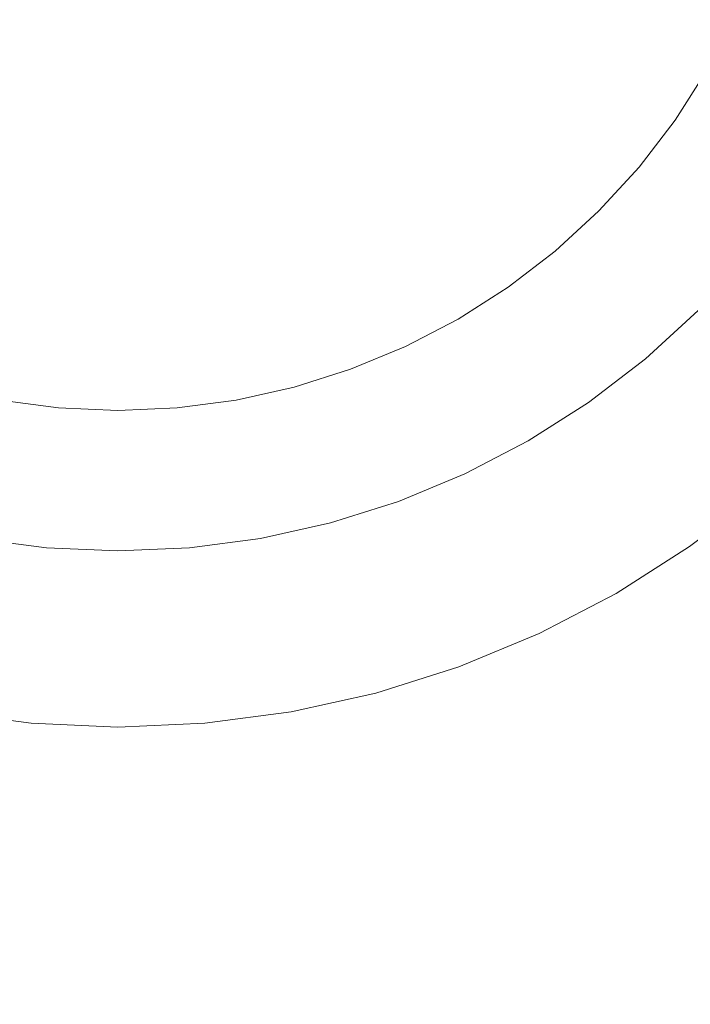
# Model space of a CAD drawing. Header units: millimetres. Extents: x 1865 to 2161, y 1201 to 1385.
# Tile 16 of 40: x 1921 to 1931, y 1339 to 1353. Entities that reach past the tile are written whole.
import ezdxf

# ---------------------------------------------------------------- set-up
doc = ezdxf.new("R2010")
doc.units = ezdxf.units.MM
doc.header["$LTSCALE"] = 25.4
doc.layers.add('Lighting-Moving Light', color=7, linetype='Continuous', lineweight=5)

# ---------------------------------------------------------------- blocks, each defined once
blk = doc.blocks.new('Group-1')
at = {"layer": 'Lighting-Moving Light', "color": 7, "linetype": 'Continuous', "lineweight": 5, "transparency": 33554687}
for points in [[(-107.035, -87.035, -16.5), (107.035, -87.035, -16.5), (107.035, 87.035, -16.5), (-107.035, 87.035, -16.5)], [(103.5, -83.5, -108.466), (-103.5, -83.5, -108.466), (-103.5, 83.5, -108.466), (103.5, 83.5, -108.466)]]:
    blk.add_3dface(points, dxfattribs=at)
for points, invisible_edges in [([(-102.688, 58.083, -16.465), (-103.156, 59.212, -16.465), (-103.523, 60.377, -16.465), (-90, 64, -16.465)], 12), ([(-101.468, 55.97, -16.465), (-102.124, 57, -16.465), (-102.688, 58.083, -16.465), (-90, 64, -16.465)], 12), ([(-99.899, 54.101, -16.465), (-100.725, 55.001, -16.465), (-101.468, 55.97, -16.465), (-90, 64, -16.465)], 12), ([(-98.03, 52.532, -16.465), (-98.999, 53.275, -16.465), (-99.899, 54.101, -16.465), (-90, 64, -16.465)], 12), ([(-98.66, 59.962, 0.035), (-98.276, 59.222, 0.035), (-97.828, 58.519, 0.035), (-90, 64, 0.035)], 12), ([(-95.917, 51.312, -16.465), (-97, 51.876, -16.465), (-98.03, 52.532, -16.465), (-90, 64, -16.465)], 12), ([(-97.828, 58.519, 0.035), (-97.32, 57.858, 0.035), (-96.757, 57.243, 0.035), (-90, 64, 0.035)], 12), ([(-96.757, 57.243, 0.035), (-96.142, 56.68, 0.035), (-95.481, 56.172, 0.035), (-90, 64, 0.035)], 12), ([(-93.623, 50.477, -16.465), (-94.788, 50.844, -16.465), (-95.917, 51.312, -16.465), (-90, 64, -16.465)], 12), ([(-95.481, 56.172, 0.035), (-94.778, 55.724, 0.035), (-94.038, 55.34, 0.035), (-90, 64, 0.035)], 12), ([(-94.038, 55.34, 0.035), (-93.268, 55.021, 0.035), (-92.473, 54.77, 0.035), (-90, 64, 0.035)], 12), ([(-91.22, 50.053, -16.465), (-92.431, 50.213, -16.465), (-93.623, 50.477, -16.465), (-90, 64, -16.465)], 12), ([(-92.473, 54.77, 0.035), (-91.659, 54.589, 0.035), (-90.833, 54.481, 0.035), (-90, 64, 0.035)], 12), ([(-88.78, 50.053, -16.465), (-90, 50, -16.465), (-91.22, 50.053, -16.465), (-90, 64, -16.465)], 12), ([(-90.833, 54.481, 0.035), (-90, 54.444, 0.035), (-89.167, 54.481, 0.035), (-90, 64, 0.035)], 12), ([(-89.167, 54.481, 0.035), (-88.341, 54.589, 0.035), (-87.527, 54.77, 0.035), (-90, 64, 0.035)], 12), ([(-87.527, 54.77, 0.035), (-86.732, 55.021, 0.035), (-85.962, 55.34, 0.035), (-90, 64, 0.035)], 12), ([(-85.962, 55.34, 0.035), (-85.222, 55.724, 0.035), (-84.519, 56.172, 0.035), (-90, 64, 0.035)], 12), ([(-84.519, 56.172, 0.035), (-83.858, 56.68, 0.035), (-83.243, 57.243, 0.035), (-90, 64, 0.035)], 12), ([(-83.243, 57.243, 0.035), (-82.68, 57.858, 0.035), (-82.172, 58.519, 0.035), (-90, 64, 0.035)], 12), ([(-82.172, 58.519, 0.035), (-81.724, 59.222, 0.035), (-81.34, 59.962, 0.035), (-90, 64, 0.035)], 12), ([(-76.477, 60.377, -16.465), (-76.844, 59.212, -16.465), (-77.312, 58.083, -16.465), (-90, 64, -16.465)], 12), ([(-77.312, 58.083, -16.465), (-77.876, 57, -16.465), (-78.532, 55.97, -16.465), (-90, 64, -16.465)], 12), ([(-78.532, 55.97, -16.465), (-79.275, 55.001, -16.465), (-80.101, 54.101, -16.465), (-90, 64, -16.465)], 12), ([(-80.101, 54.101, -16.465), (-81.001, 53.275, -16.465), (-81.97, 52.532, -16.465), (-90, 64, -16.465)], 12), ([(-81.97, 52.532, -16.465), (-83, 51.876, -16.465), (-84.083, 51.312, -16.465), (-90, 64, -16.465)], 12), ([(-84.083, 51.312, -16.465), (-85.212, 50.844, -16.465), (-86.377, 50.477, -16.465), (-90, 64, -16.465)], 12), ([(-86.377, 50.477, -16.465), (-87.569, 50.213, -16.465), (-88.78, 50.053, -16.465), (-90, 64, -16.465)], 12), ([(-81.724, 59.222, 0.035), (-82.172, 58.519, 0.035), (-82.037, 58.424, 0.028), (-81.581, 59.14, 0.028)], 14), ([(-81.581, 59.14, 0.028), (-82.037, 58.424, 0.028), (-81.903, 58.33, 0.007), (-81.439, 59.058, 0.007)], 15), ([(-82.172, 58.519, 0.035), (-82.68, 57.858, 0.035), (-82.553, 57.752, 0.028), (-82.037, 58.424, 0.028)], 14), ([(-82.037, 58.424, 0.028), (-82.553, 57.752, 0.028), (-82.428, 57.646, 0.007), (-81.903, 58.33, 0.007)], 15), ([(-81.903, 58.33, 0.007), (-82.428, 57.646, 0.007), (-82.304, 57.542, -0.027), (-81.77, 58.237, -0.027)], 15), ([(-81.77, 58.237, -0.027), (-82.304, 57.542, -0.027), (-82.182, 57.44, -0.074), (-81.64, 58.147, -0.074)], 15), ([(-81.64, 58.147, -0.074), (-82.182, 57.44, -0.074), (-82.064, 57.341, -0.134), (-81.514, 58.058, -0.134)], 15), ([(-81.514, 58.058, -0.134), (-82.064, 57.341, -0.134), (-81.951, 57.246, -0.206), (-81.393, 57.973, -0.206)], 15), ([(-82.68, 57.858, 0.035), (-83.243, 57.243, 0.035), (-83.126, 57.126, 0.028), (-82.553, 57.752, 0.028)], 14), ([(-82.553, 57.752, 0.028), (-83.126, 57.126, 0.028), (-83.01, 57.01, 0.007), (-82.428, 57.646, 0.007)], 15), ([(-82.428, 57.646, 0.007), (-83.01, 57.01, 0.007), (-82.896, 56.896, -0.027), (-82.304, 57.542, -0.027)], 15), ([(-82.304, 57.542, -0.027), (-82.896, 56.896, -0.027), (-82.784, 56.784, -0.074), (-82.182, 57.44, -0.074)], 15), ([(-82.182, 57.44, -0.074), (-82.784, 56.784, -0.074), (-82.675, 56.675, -0.134), (-82.064, 57.341, -0.134)], 15), ([(-83.243, 57.243, 0.035), (-83.858, 56.68, 0.035), (-83.752, 56.553, 0.028), (-83.126, 57.126, 0.028)], 14), ([(-82.064, 57.341, -0.134), (-82.675, 56.675, -0.134), (-82.57, 56.57, -0.206), (-81.951, 57.246, -0.206)], 15), ([(-81.951, 57.246, -0.206), (-82.57, 56.57, -0.206), (-82.469, 56.469, -0.291), (-81.842, 57.154, -0.291)], 15), ([(-83.126, 57.126, 0.028), (-83.752, 56.553, 0.028), (-83.646, 56.428, 0.007), (-83.01, 57.01, 0.007)], 15), ([(-81.842, 57.154, -0.291), (-82.469, 56.469, -0.291), (-82.374, 56.374, -0.387), (-81.739, 57.068, -0.387)], 15), ([(-83.01, 57.01, 0.007), (-83.646, 56.428, 0.007), (-83.542, 56.304, -0.027), (-82.896, 56.896, -0.027)], 15), ([(-81.739, 57.068, -0.387), (-82.374, 56.374, -0.387), (-82.285, 56.285, -0.494), (-81.642, 56.987, -0.494)], 15), ([(-81.642, 56.987, -0.494), (-82.285, 56.285, -0.494), (-82.202, 56.202, -0.611), (-81.553, 56.912, -0.611)], 15), ([(-82.896, 56.896, -0.027), (-83.542, 56.304, -0.027), (-83.44, 56.182, -0.074), (-82.784, 56.784, -0.074)], 15), ([(-81.553, 56.912, -0.611), (-82.202, 56.202, -0.611), (-82.127, 56.127, -0.737), (-81.471, 56.843, -0.737)], 15), ([(-81.471, 56.843, -0.737), (-82.127, 56.127, -0.737), (-82.059, 56.059, -0.872), (-81.397, 56.781, -0.872)], 15), ([(-83.858, 56.68, 0.035), (-84.519, 56.172, 0.035), (-84.424, 56.037, 0.028), (-83.752, 56.553, 0.028)], 14), ([(-82.784, 56.784, -0.074), (-83.44, 56.182, -0.074), (-83.341, 56.064, -0.134), (-82.675, 56.675, -0.134)], 15), ([(-82.675, 56.675, -0.134), (-83.341, 56.064, -0.134), (-83.246, 55.951, -0.206), (-82.57, 56.57, -0.206)], 15), ([(-81.397, 56.781, -0.872), (-82.059, 56.059, -0.872), (-81.999, 55.999, -1.014), (-81.332, 56.727, -1.014)], 15), ([(-81.332, 56.727, -1.014), (-81.999, 55.999, -1.014), (-81.948, 55.948, -1.162), (-81.277, 56.68, -1.162)], 15), ([(-83.752, 56.553, 0.028), (-84.424, 56.037, 0.028), (-84.33, 55.903, 0.007), (-83.646, 56.428, 0.007)], 15), ([(-82.57, 56.57, -0.206), (-83.246, 55.951, -0.206), (-83.154, 55.842, -0.291), (-82.469, 56.469, -0.291)], 15), ([(-83.646, 56.428, 0.007), (-84.33, 55.903, 0.007), (-84.237, 55.77, -0.027), (-83.542, 56.304, -0.027)], 15), ([(-82.469, 56.469, -0.291), (-83.154, 55.842, -0.291), (-83.068, 55.739, -0.387), (-82.374, 56.374, -0.387)], 15), ([(-83.542, 56.304, -0.027), (-84.237, 55.77, -0.027), (-84.147, 55.64, -0.074), (-83.44, 56.182, -0.074)], 15), ([(-82.374, 56.374, -0.387), (-83.068, 55.739, -0.387), (-82.987, 55.642, -0.494), (-82.285, 56.285, -0.494)], 15), ([(-82.285, 56.285, -0.494), (-82.987, 55.642, -0.494), (-82.912, 55.553, -0.611), (-82.202, 56.202, -0.611)], 15), ([(-84.519, 56.172, 0.035), (-85.222, 55.724, 0.035), (-85.14, 55.581, 0.028), (-84.424, 56.037, 0.028)], 14), ([(-83.44, 56.182, -0.074), (-84.147, 55.64, -0.074), (-84.058, 55.514, -0.134), (-83.341, 56.064, -0.134)], 15), ([(-82.202, 56.202, -0.611), (-82.912, 55.553, -0.611), (-82.843, 55.471, -0.737), (-82.127, 56.127, -0.737)], 15), ([(-82.127, 56.127, -0.737), (-82.843, 55.471, -0.737), (-82.781, 55.397, -0.872), (-82.059, 56.059, -0.872)], 15), ([(-84.424, 56.037, 0.028), (-85.14, 55.581, 0.028), (-85.058, 55.439, 0.007), (-84.33, 55.903, 0.007)], 15), ([(-83.341, 56.064, -0.134), (-84.058, 55.514, -0.134), (-83.973, 55.393, -0.206), (-83.246, 55.951, -0.206)], 15), ([(-82.059, 56.059, -0.872), (-82.781, 55.397, -0.872), (-82.727, 55.332, -1.014), (-81.999, 55.999, -1.014)], 15), ([(-81.999, 55.999, -1.014), (-82.727, 55.332, -1.014), (-82.68, 55.277, -1.162), (-81.948, 55.948, -1.162)], 15), ([(-84.33, 55.903, 0.007), (-85.058, 55.439, 0.007), (-84.977, 55.299, -0.027), (-84.237, 55.77, -0.027)], 15), ([(-83.246, 55.951, -0.206), (-83.973, 55.393, -0.206), (-83.892, 55.276, -0.291), (-83.154, 55.842, -0.291)], 15), ([(-83.154, 55.842, -0.291), (-83.892, 55.276, -0.291), (-83.814, 55.166, -0.387), (-83.068, 55.739, -0.387)], 15), ([(-81.948, 55.948, -1.162), (-82.68, 55.277, -1.162), (-82.642, 55.231, -1.316), (-81.905, 55.905, -1.316)], 15), ([(-81.905, 55.905, -1.316), (-82.642, 55.231, -1.316), (-82.611, 55.195, -1.475), (-81.872, 55.872, -1.475)], 15), ([(-81.872, 55.872, -1.475), (-82.611, 55.195, -1.475), (-82.59, 55.169, -1.637), (-81.848, 55.848, -1.637)], 11), ([(-81.001, 53.275, -16.465), (-80.101, 54.101, -16.465), (-81.848, 55.848, -1.637), (-82.59, 55.169, -1.637)], 10), ([(-85.222, 55.724, 0.035), (-85.962, 55.34, 0.035), (-85.892, 55.19, 0.028), (-85.14, 55.581, 0.028)], 14), ([(-84.237, 55.77, -0.027), (-84.977, 55.299, -0.027), (-84.897, 55.162, -0.074), (-84.147, 55.64, -0.074)], 15), ([(-83.068, 55.739, -0.387), (-83.814, 55.166, -0.387), (-83.742, 55.063, -0.494), (-82.987, 55.642, -0.494)], 15), ([(-85.14, 55.581, 0.028), (-85.892, 55.19, 0.028), (-85.822, 55.041, 0.007), (-85.058, 55.439, 0.007)], 15), ([(-84.147, 55.64, -0.074), (-84.897, 55.162, -0.074), (-84.82, 55.029, -0.134), (-84.058, 55.514, -0.134)], 15), ([(-82.987, 55.642, -0.494), (-83.742, 55.063, -0.494), (-83.675, 54.967, -0.611), (-82.912, 55.553, -0.611)], 15), ([(-82.912, 55.553, -0.611), (-83.675, 54.967, -0.611), (-83.614, 54.879, -0.737), (-82.843, 55.471, -0.737)], 15), ([(-85.058, 55.439, 0.007), (-85.822, 55.041, 0.007), (-85.754, 54.895, -0.027), (-84.977, 55.299, -0.027)], 15), ([(-84.058, 55.514, -0.134), (-84.82, 55.029, -0.134), (-84.746, 54.9, -0.206), (-83.973, 55.393, -0.206)], 15), ([(-82.843, 55.471, -0.737), (-83.614, 54.879, -0.737), (-83.559, 54.801, -0.872), (-82.781, 55.397, -0.872)], 15), ([(-85.962, 55.34, 0.035), (-86.732, 55.021, 0.035), (-86.675, 54.865, 0.028), (-85.892, 55.19, 0.028)], 14), ([(-84.977, 55.299, -0.027), (-85.754, 54.895, -0.027), (-85.687, 54.751, -0.074), (-84.897, 55.162, -0.074)], 15), ([(-83.973, 55.393, -0.206), (-84.746, 54.9, -0.206), (-84.675, 54.777, -0.291), (-83.892, 55.276, -0.291)], 15), ([(-83.892, 55.276, -0.291), (-84.675, 54.777, -0.291), (-84.608, 54.661, -0.387), (-83.814, 55.166, -0.387)], 15), ([(-82.781, 55.397, -0.872), (-83.559, 54.801, -0.872), (-83.51, 54.731, -1.014), (-82.727, 55.332, -1.014)], 15), ([(-82.727, 55.332, -1.014), (-83.51, 54.731, -1.014), (-83.468, 54.672, -1.162), (-82.68, 55.277, -1.162)], 15), ([(-82.68, 55.277, -1.162), (-83.468, 54.672, -1.162), (-83.434, 54.623, -1.316), (-82.642, 55.231, -1.316)], 15), ([(-85.892, 55.19, 0.028), (-86.675, 54.865, 0.028), (-86.619, 54.711, 0.007), (-85.822, 55.041, 0.007)], 15), ([(-84.897, 55.162, -0.074), (-85.687, 54.751, -0.074), (-85.622, 54.611, -0.134), (-84.82, 55.029, -0.134)], 15), ([(-83.814, 55.166, -0.387), (-84.608, 54.661, -0.387), (-84.545, 54.551, -0.494), (-83.742, 55.063, -0.494)], 15), ([(-82.642, 55.231, -1.316), (-83.434, 54.623, -1.316), (-83.407, 54.584, -1.475), (-82.611, 55.195, -1.475)], 15), ([(-82.611, 55.195, -1.475), (-83.407, 54.584, -1.475), (-83.388, 54.556, -1.637), (-82.59, 55.169, -1.637)], 11), ([(-81.97, 52.532, -16.465), (-81.001, 53.275, -16.465), (-82.59, 55.169, -1.637), (-83.388, 54.556, -1.637)], 10), ([(-86.732, 55.021, 0.035), (-87.527, 54.77, 0.035), (-87.484, 54.61, 0.028), (-86.675, 54.865, 0.028)], 14), ([(-85.822, 55.041, 0.007), (-86.619, 54.711, 0.007), (-86.564, 54.559, -0.027), (-85.754, 54.895, -0.027)], 15), ([(-84.82, 55.029, -0.134), (-85.622, 54.611, -0.134), (-85.559, 54.477, -0.206), (-84.746, 54.9, -0.206)], 15), ([(-83.742, 55.063, -0.494), (-84.545, 54.551, -0.494), (-84.486, 54.45, -0.611), (-83.675, 54.967, -0.611)], 15), ([(-86.675, 54.865, 0.028), (-87.484, 54.61, 0.028), (-87.442, 54.452, 0.007), (-86.619, 54.711, 0.007)], 15), ([(-85.754, 54.895, -0.027), (-86.564, 54.559, -0.027), (-86.51, 54.41, -0.074), (-85.687, 54.751, -0.074)], 15), ([(-84.746, 54.9, -0.206), (-85.559, 54.477, -0.206), (-85.499, 54.348, -0.291), (-84.675, 54.777, -0.291)], 15), ([(-83.675, 54.967, -0.611), (-84.486, 54.45, -0.611), (-84.433, 54.358, -0.737), (-83.614, 54.879, -0.737)], 15), ([(-83.614, 54.879, -0.737), (-84.433, 54.358, -0.737), (-84.385, 54.274, -0.872), (-83.559, 54.801, -0.872)], 15), ([(-87.527, 54.77, 0.035), (-88.341, 54.589, 0.035), (-88.312, 54.427, 0.028), (-87.484, 54.61, 0.028)], 14), ([(-85.687, 54.751, -0.074), (-86.51, 54.41, -0.074), (-86.457, 54.265, -0.134), (-85.622, 54.611, -0.134)], 15), ([(-84.675, 54.777, -0.291), (-85.499, 54.348, -0.291), (-85.442, 54.226, -0.387), (-84.608, 54.661, -0.387)], 15), ([(-83.559, 54.801, -0.872), (-84.385, 54.274, -0.872), (-84.343, 54.201, -1.014), (-83.51, 54.731, -1.014)], 15), ([(-83.51, 54.731, -1.014), (-84.343, 54.201, -1.014), (-84.306, 54.138, -1.162), (-83.468, 54.672, -1.162)], 15), ([(-90.833, 54.481, 0.035), (-91.659, 54.589, 0.035), (-91.688, 54.427, 0.028), (-90.847, 54.316, 0.028)], 14), ([(-88.341, 54.589, 0.035), (-89.167, 54.481, 0.035), (-89.153, 54.316, 0.028), (-88.312, 54.427, 0.028)], 14), ([(-87.484, 54.61, 0.028), (-88.312, 54.427, 0.028), (-88.283, 54.265, 0.007), (-87.442, 54.452, 0.007)], 15), ([(-86.619, 54.711, 0.007), (-87.442, 54.452, 0.007), (-87.4, 54.296, -0.027), (-86.564, 54.559, -0.027)], 15), ([(-85.622, 54.611, -0.134), (-86.457, 54.265, -0.134), (-86.406, 54.126, -0.206), (-85.559, 54.477, -0.206)], 15), ([(-84.608, 54.661, -0.387), (-85.442, 54.226, -0.387), (-85.389, 54.112, -0.494), (-84.545, 54.551, -0.494)], 15), ([(-83.468, 54.672, -1.162), (-84.306, 54.138, -1.162), (-84.276, 54.086, -1.316), (-83.434, 54.623, -1.316)], 15), ([(-83.434, 54.623, -1.316), (-84.276, 54.086, -1.316), (-84.253, 54.045, -1.475), (-83.407, 54.584, -1.475)], 15), ([(-83.407, 54.584, -1.475), (-84.253, 54.045, -1.475), (-84.236, 54.016, -1.637), (-83.388, 54.556, -1.637)], 11), ([(-90, 54.444, 0.035), (-90.833, 54.481, 0.035), (-90.847, 54.316, 0.028), (-90, 54.279, 0.028)], 14), ([(-89.167, 54.481, 0.035), (-90, 54.444, 0.035), (-90, 54.279, 0.028), (-89.153, 54.316, 0.028)], 14), ([(-87.442, 54.452, 0.007), (-88.283, 54.265, 0.007), (-88.255, 54.106, -0.027), (-87.4, 54.296, -0.027)], 15), ([(-86.564, 54.559, -0.027), (-87.4, 54.296, -0.027), (-87.359, 54.143, -0.074), (-86.51, 54.41, -0.074)], 15), ([(-85.559, 54.477, -0.206), (-86.406, 54.126, -0.206), (-86.358, 53.992, -0.291), (-85.499, 54.348, -0.291)], 15), ([(-84.545, 54.551, -0.494), (-85.389, 54.112, -0.494), (-85.34, 54.006, -0.611), (-84.486, 54.45, -0.611)], 15), ([(-84.486, 54.45, -0.611), (-85.34, 54.006, -0.611), (-85.294, 53.909, -0.737), (-84.433, 54.358, -0.737)], 15), ([(-83, 51.876, -16.465), (-81.97, 52.532, -16.465), (-83.388, 54.556, -1.637), (-84.236, 54.016, -1.637)], 10), ([(-90.847, 54.316, 0.028), (-91.688, 54.427, 0.028), (-91.717, 54.265, 0.007), (-90.862, 54.153, 0.007)], 15), ([(-90, 54.279, 0.028), (-90.847, 54.316, 0.028), (-90.862, 54.153, 0.007), (-90, 54.115, 0.007)], 15), ([(-89.153, 54.316, 0.028), (-90, 54.279, 0.028), (-90, 54.115, 0.007), (-89.138, 54.153, 0.007)], 15), ([(-88.312, 54.427, 0.028), (-89.153, 54.316, 0.028), (-89.138, 54.153, 0.007), (-88.283, 54.265, 0.007)], 15), ([(-86.51, 54.41, -0.074), (-87.359, 54.143, -0.074), (-87.319, 53.994, -0.134), (-86.457, 54.265, -0.134)], 15), ([(-85.499, 54.348, -0.291), (-86.358, 53.992, -0.291), (-86.312, 53.866, -0.387), (-85.442, 54.226, -0.387)], 15), ([(-84.433, 54.358, -0.737), (-85.294, 53.909, -0.737), (-85.254, 53.822, -0.872), (-84.385, 54.274, -0.872)], 15), ([(-90.862, 54.153, 0.007), (-91.717, 54.265, 0.007), (-91.745, 54.106, -0.027), (-90.876, 53.991, -0.027)], 15), ([(-88.283, 54.265, 0.007), (-89.138, 54.153, 0.007), (-89.124, 53.991, -0.027), (-88.255, 54.106, -0.027)], 15), ([(-87.4, 54.296, -0.027), (-88.255, 54.106, -0.027), (-88.228, 53.95, -0.074), (-87.359, 54.143, -0.074)], 15), ([(-86.457, 54.265, -0.134), (-87.319, 53.994, -0.134), (-87.28, 53.85, -0.206), (-86.406, 54.126, -0.206)], 15), ([(-85.442, 54.226, -0.387), (-86.312, 53.866, -0.387), (-86.268, 53.748, -0.494), (-85.389, 54.112, -0.494)], 15), ([(-84.385, 54.274, -0.872), (-85.254, 53.822, -0.872), (-85.218, 53.745, -1.014), (-84.343, 54.201, -1.014)], 15), ([(-84.343, 54.201, -1.014), (-85.218, 53.745, -1.014), (-85.187, 53.679, -1.162), (-84.306, 54.138, -1.162)], 15), ([(-90.876, 53.991, -0.027), (-91.745, 54.106, -0.027), (-91.772, 53.95, -0.074), (-90.889, 53.834, -0.074)], 15), ([(-90, 54.115, 0.007), (-90.862, 54.153, 0.007), (-90.876, 53.991, -0.027), (-90, 53.953, -0.027)], 15), ([(-89.138, 54.153, 0.007), (-90, 54.115, 0.007), (-90, 53.953, -0.027), (-89.124, 53.991, -0.027)], 15), ([(-88.255, 54.106, -0.027), (-89.124, 53.991, -0.027), (-89.111, 53.834, -0.074), (-88.228, 53.95, -0.074)], 15), ([(-87.359, 54.143, -0.074), (-88.228, 53.95, -0.074), (-88.201, 53.798, -0.134), (-87.319, 53.994, -0.134)], 15), ([(-86.406, 54.126, -0.206), (-87.28, 53.85, -0.206), (-87.244, 53.713, -0.291), (-86.358, 53.992, -0.291)], 15), ([(-85.389, 54.112, -0.494), (-86.268, 53.748, -0.494), (-86.228, 53.638, -0.611), (-85.34, 54.006, -0.611)], 15), ([(-84.306, 54.138, -1.162), (-85.187, 53.679, -1.162), (-85.162, 53.625, -1.316), (-84.276, 54.086, -1.316)], 15), ([(-84.276, 54.086, -1.316), (-85.162, 53.625, -1.316), (-85.142, 53.582, -1.475), (-84.253, 54.045, -1.475)], 15), ([(-84.253, 54.045, -1.475), (-85.142, 53.582, -1.475), (-85.128, 53.552, -1.637), (-84.236, 54.016, -1.637)], 11), ([(-90.889, 53.834, -0.074), (-91.772, 53.95, -0.074), (-91.799, 53.798, -0.134), (-90.903, 53.68, -0.134)], 15), ([(-90, 53.953, -0.027), (-90.876, 53.991, -0.027), (-90.889, 53.834, -0.074), (-90, 53.795, -0.074)], 15), ([(-89.124, 53.991, -0.027), (-90, 53.953, -0.027), (-90, 53.795, -0.074), (-89.111, 53.834, -0.074)], 15), ([(-88.228, 53.95, -0.074), (-89.111, 53.834, -0.074), (-89.097, 53.68, -0.134), (-88.201, 53.798, -0.134)], 15), ([(-87.319, 53.994, -0.134), (-88.201, 53.798, -0.134), (-88.175, 53.652, -0.206), (-87.28, 53.85, -0.206)], 15), ([(-86.358, 53.992, -0.291), (-87.244, 53.713, -0.291), (-87.209, 53.583, -0.387), (-86.312, 53.866, -0.387)], 15), ([(-85.34, 54.006, -0.611), (-86.228, 53.638, -0.611), (-86.192, 53.537, -0.737), (-85.294, 53.909, -0.737)], 15), ([(-85.294, 53.909, -0.737), (-86.192, 53.537, -0.737), (-86.159, 53.447, -0.872), (-85.254, 53.822, -0.872)], 15), ([(-84.083, 51.312, -16.465), (-83, 51.876, -16.465), (-84.236, 54.016, -1.637), (-85.128, 53.552, -1.637)], 10), ([(-90.903, 53.68, -0.134), (-91.799, 53.798, -0.134), (-91.825, 53.652, -0.206), (-90.916, 53.532, -0.206)], 15), ([(-90, 53.795, -0.074), (-90.889, 53.834, -0.074), (-90.903, 53.68, -0.134), (-90, 53.641, -0.134)], 15), ([(-89.111, 53.834, -0.074), (-90, 53.795, -0.074), (-90, 53.641, -0.134), (-89.097, 53.68, -0.134)], 15), ([(-88.201, 53.798, -0.134), (-89.097, 53.68, -0.134), (-89.084, 53.532, -0.206), (-88.175, 53.652, -0.206)], 15), ([(-87.28, 53.85, -0.206), (-88.175, 53.652, -0.206), (-88.151, 53.512, -0.291), (-87.244, 53.713, -0.291)], 15), ([(-86.312, 53.866, -0.387), (-87.209, 53.583, -0.387), (-87.176, 53.461, -0.494), (-86.268, 53.748, -0.494)], 15), ([(-85.254, 53.822, -0.872), (-86.159, 53.447, -0.872), (-86.13, 53.368, -1.014), (-85.218, 53.745, -1.014)], 15), ([(-90.916, 53.532, -0.206), (-91.825, 53.652, -0.206), (-91.849, 53.512, -0.291), (-90.928, 53.391, -0.291)], 15), ([(-90, 53.641, -0.134), (-90.903, 53.68, -0.134), (-90.916, 53.532, -0.206), (-90, 53.492, -0.206)], 15), ([(-89.097, 53.68, -0.134), (-90, 53.641, -0.134), (-90, 53.492, -0.206), (-89.084, 53.532, -0.206)], 15), ([(-88.175, 53.652, -0.206), (-89.084, 53.532, -0.206), (-89.072, 53.391, -0.291), (-88.151, 53.512, -0.291)], 15), ([(-87.244, 53.713, -0.291), (-88.151, 53.512, -0.291), (-88.127, 53.38, -0.387), (-87.209, 53.583, -0.387)], 15), ([(-86.268, 53.748, -0.494), (-87.176, 53.461, -0.494), (-87.146, 53.348, -0.611), (-86.228, 53.638, -0.611)], 15), ([(-86.228, 53.638, -0.611), (-87.146, 53.348, -0.611), (-87.118, 53.245, -0.737), (-86.192, 53.537, -0.737)], 15), ([(-85.218, 53.745, -1.014), (-86.13, 53.368, -1.014), (-86.105, 53.299, -1.162), (-85.187, 53.679, -1.162)], 15), ([(-85.187, 53.679, -1.162), (-86.105, 53.299, -1.162), (-86.085, 53.243, -1.316), (-85.162, 53.625, -1.316)], 15), ([(-85.162, 53.625, -1.316), (-86.085, 53.243, -1.316), (-86.069, 53.199, -1.475), (-85.142, 53.582, -1.475)], 15), ([(-90.928, 53.391, -0.291), (-91.849, 53.512, -0.291), (-91.873, 53.38, -0.387), (-90.94, 53.257, -0.387)], 15), ([(-90, 53.492, -0.206), (-90.916, 53.532, -0.206), (-90.928, 53.391, -0.291), (-90, 53.35, -0.291)], 15), ([(-89.084, 53.532, -0.206), (-90, 53.492, -0.206), (-90, 53.35, -0.291), (-89.072, 53.391, -0.291)], 15), ([(-88.151, 53.512, -0.291), (-89.072, 53.391, -0.291), (-89.06, 53.257, -0.387), (-88.127, 53.38, -0.387)], 15), ([(-87.209, 53.583, -0.387), (-88.127, 53.38, -0.387), (-88.105, 53.255, -0.494), (-87.176, 53.461, -0.494)], 15), ([(-86.192, 53.537, -0.737), (-87.118, 53.245, -0.737), (-87.093, 53.152, -0.872), (-86.159, 53.447, -0.872)], 15), ([(-85.142, 53.582, -1.475), (-86.069, 53.199, -1.475), (-86.057, 53.167, -1.637), (-85.128, 53.552, -1.637)], 11), ([(-85.212, 50.844, -16.465), (-84.083, 51.312, -16.465), (-85.128, 53.552, -1.637), (-86.057, 53.167, -1.637)], 10), ([(-90.94, 53.257, -0.387), (-91.873, 53.38, -0.387), (-91.895, 53.255, -0.494), (-90.951, 53.131, -0.494)], 15), ([(-90, 53.35, -0.291), (-90.928, 53.391, -0.291), (-90.94, 53.257, -0.387), (-90, 53.216, -0.387)], 15), ([(-89.072, 53.391, -0.291), (-90, 53.35, -0.291), (-90, 53.216, -0.387), (-89.06, 53.257, -0.387)], 15), ([(-88.127, 53.38, -0.387), (-89.06, 53.257, -0.387), (-89.049, 53.131, -0.494), (-88.105, 53.255, -0.494)], 15), ([(-87.176, 53.461, -0.494), (-88.105, 53.255, -0.494), (-88.085, 53.14, -0.611), (-87.146, 53.348, -0.611)], 15), ([(-87.146, 53.348, -0.611), (-88.085, 53.14, -0.611), (-88.067, 53.035, -0.737), (-87.118, 53.245, -0.737)], 15), ([(-86.159, 53.447, -0.872), (-87.093, 53.152, -0.872), (-87.072, 53.071, -1.014), (-86.13, 53.368, -1.014)], 15), ([(-86.13, 53.368, -1.014), (-87.072, 53.071, -1.014), (-87.053, 53.001, -1.162), (-86.105, 53.299, -1.162)], 15), ([(-90.951, 53.131, -0.494), (-91.895, 53.255, -0.494), (-91.915, 53.14, -0.611), (-90.961, 53.015, -0.611)], 15), ([(-90, 53.216, -0.387), (-90.94, 53.257, -0.387), (-90.951, 53.131, -0.494), (-90, 53.09, -0.494)], 15), ([(-89.06, 53.257, -0.387), (-90, 53.216, -0.387), (-90, 53.09, -0.494), (-89.049, 53.131, -0.494)], 15), ([(-88.105, 53.255, -0.494), (-89.049, 53.131, -0.494), (-89.039, 53.015, -0.611), (-88.085, 53.14, -0.611)], 15), ([(-87.118, 53.245, -0.737), (-88.067, 53.035, -0.737), (-88.05, 52.94, -0.872), (-87.093, 53.152, -0.872)], 15), ([(-86.105, 53.299, -1.162), (-87.053, 53.001, -1.162), (-87.037, 52.943, -1.316), (-86.085, 53.243, -1.316)], 15), ([(-86.085, 53.243, -1.316), (-87.037, 52.943, -1.316), (-87.025, 52.897, -1.475), (-86.069, 53.199, -1.475)], 15), ([(-90.961, 53.015, -0.611), (-91.915, 53.14, -0.611), (-91.933, 53.035, -0.737), (-90.97, 52.908, -0.737)], 15), ([(-90, 53.09, -0.494), (-90.951, 53.131, -0.494), (-90.961, 53.015, -0.611), (-90, 52.973, -0.611)], 15), ([(-89.049, 53.131, -0.494), (-90, 53.09, -0.494), (-90, 52.973, -0.611), (-89.039, 53.015, -0.611)], 15), ([(-88.085, 53.14, -0.611), (-89.039, 53.015, -0.611), (-89.03, 52.908, -0.737), (-88.067, 53.035, -0.737)], 15), ([(-87.093, 53.152, -0.872), (-88.05, 52.94, -0.872), (-88.035, 52.857, -1.014), (-87.072, 53.071, -1.014)], 15), ([(-87.072, 53.071, -1.014), (-88.035, 52.857, -1.014), (-88.023, 52.786, -1.162), (-87.053, 53.001, -1.162)], 15), ([(-86.069, 53.199, -1.475), (-87.025, 52.897, -1.475), (-87.016, 52.864, -1.637), (-86.057, 53.167, -1.637)], 11), ([(-86.377, 50.477, -16.465), (-85.212, 50.844, -16.465), (-86.057, 53.167, -1.637), (-87.016, 52.864, -1.637)], 10), ([(-90.979, 52.813, -0.872), (-91.95, 52.94, -0.872), (-91.965, 52.857, -1.014), (-90.986, 52.728, -1.014)], 15), ([(-90.97, 52.908, -0.737), (-91.933, 53.035, -0.737), (-91.95, 52.94, -0.872), (-90.979, 52.813, -0.872)], 15), ([(-90, 52.973, -0.611), (-90.961, 53.015, -0.611), (-90.97, 52.908, -0.737), (-90, 52.866, -0.737)], 15), ([(-89.039, 53.015, -0.611), (-90, 52.973, -0.611), (-90, 52.866, -0.737), (-89.03, 52.908, -0.737)], 15), ([(-88.067, 53.035, -0.737), (-89.03, 52.908, -0.737), (-89.021, 52.813, -0.872), (-88.05, 52.94, -0.872)], 15), ([(-88.05, 52.94, -0.872), (-89.021, 52.813, -0.872), (-89.014, 52.728, -1.014), (-88.035, 52.857, -1.014)], 15), ([(-87.053, 53.001, -1.162), (-88.023, 52.786, -1.162), (-88.012, 52.726, -1.316), (-87.037, 52.943, -1.316)], 15), ([(-87.037, 52.943, -1.316), (-88.012, 52.726, -1.316), (-88.004, 52.68, -1.475), (-87.025, 52.897, -1.475)], 15), ([(-90.992, 52.656, -1.162), (-91.977, 52.786, -1.162), (-91.988, 52.726, -1.316), (-90.998, 52.596, -1.316)], 15), ([(-90.986, 52.728, -1.014), (-91.965, 52.857, -1.014), (-91.977, 52.786, -1.162), (-90.992, 52.656, -1.162)], 15), ([(-90, 52.77, -0.872), (-90.979, 52.813, -0.872), (-90.986, 52.728, -1.014), (-90, 52.685, -1.014)], 15), ([(-90, 52.866, -0.737), (-90.97, 52.908, -0.737), (-90.979, 52.813, -0.872), (-90, 52.77, -0.872)], 15), ([(-89.03, 52.908, -0.737), (-90, 52.866, -0.737), (-90, 52.77, -0.872), (-89.021, 52.813, -0.872)], 15), ([(-89.021, 52.813, -0.872), (-90, 52.77, -0.872), (-90, 52.685, -1.014), (-89.014, 52.728, -1.014)], 15), ([(-88.035, 52.857, -1.014), (-89.014, 52.728, -1.014), (-89.008, 52.656, -1.162), (-88.023, 52.786, -1.162)], 15), ([(-88.023, 52.786, -1.162), (-89.008, 52.656, -1.162), (-89.002, 52.596, -1.316), (-88.012, 52.726, -1.316)], 15), ([(-87.025, 52.897, -1.475), (-88.004, 52.68, -1.475), (-87.998, 52.647, -1.637), (-87.016, 52.864, -1.637)], 11), ([(-87.569, 50.213, -16.465), (-86.377, 50.477, -16.465), (-87.016, 52.864, -1.637), (-87.998, 52.647, -1.637)], 10), ([(-92.431, 50.213, -16.465), (-91.22, 50.053, -16.465), (-91.005, 52.515, -1.637), (-92.002, 52.647, -1.637)], 10), ([(-91.002, 52.549, -1.475), (-91.996, 52.68, -1.475), (-92.002, 52.647, -1.637), (-91.005, 52.515, -1.637)], 11), ([(-90.998, 52.596, -1.316), (-91.988, 52.726, -1.316), (-91.996, 52.68, -1.475), (-91.002, 52.549, -1.475)], 15), ([(-90, 52.613, -1.162), (-90.992, 52.656, -1.162), (-90.998, 52.596, -1.316), (-90, 52.553, -1.316)], 15), ([(-90, 52.685, -1.014), (-90.986, 52.728, -1.014), (-90.992, 52.656, -1.162), (-90, 52.613, -1.162)], 15), ([(-89.014, 52.728, -1.014), (-90, 52.685, -1.014), (-90, 52.613, -1.162), (-89.008, 52.656, -1.162)], 15), ([(-89.008, 52.656, -1.162), (-90, 52.613, -1.162), (-90, 52.553, -1.316), (-89.002, 52.596, -1.316)], 15), ([(-88.012, 52.726, -1.316), (-89.002, 52.596, -1.316), (-88.998, 52.549, -1.475), (-88.004, 52.68, -1.475)], 15), ([(-88.004, 52.68, -1.475), (-88.998, 52.549, -1.475), (-88.995, 52.515, -1.637), (-87.998, 52.647, -1.637)], 11), ([(-88.78, 50.053, -16.465), (-87.569, 50.213, -16.465), (-87.998, 52.647, -1.637), (-88.995, 52.515, -1.637)], 10), ([(-91.22, 50.053, -16.465), (-90, 50, -16.465), (-90, 52.471, -1.637), (-91.005, 52.515, -1.637)], 10), ([(-90, 52.505, -1.475), (-91.002, 52.549, -1.475), (-91.005, 52.515, -1.637), (-90, 52.471, -1.637)], 11), ([(-90, 52.553, -1.316), (-90.998, 52.596, -1.316), (-91.002, 52.549, -1.475), (-90, 52.505, -1.475)], 15), ([(-89.002, 52.596, -1.316), (-90, 52.553, -1.316), (-90, 52.505, -1.475), (-88.998, 52.549, -1.475)], 15), ([(-88.998, 52.549, -1.475), (-90, 52.505, -1.475), (-90, 52.471, -1.637), (-88.995, 52.515, -1.637)], 11), ([(-90, 50, -16.465), (-88.78, 50.053, -16.465), (-88.995, 52.515, -1.637), (-90, 52.471, -1.637)], 10)]:
    blk.add_3dface(points, dxfattribs=dict(at, invisible_edges=invisible_edges))
at = {"layer": 'Lighting-Moving Light', "color": 0, "flags": 1}
for tag in ['Yoke', '3D_Symbol_Name', 'Weight', 'Weight', 'Candlepower', 'Body', 'Model_Name', 'Beam_Angle', 'Field_Angle', 'Remarks', 'Beam_Angle_2', 'Field_Angle_2', 'Num_Channels', 'Wattage', 'Frame_Size', 'Device_Type', 'FixtureID', 'Frame_Size', 'Base', 'Lens', 'Inst_Type', 'Lamp']:
    blk.add_attdef(tag, (-144.25, -164.904), '', height=0.18, dxfattribs=at)

msp = doc.modelspace()

# ---------------------------------------------------------------- block references
at = {"layer": 'Lighting-Moving Light', "color": 7, "transparency": 33554687}
msp.add_blockref('Group-1', (2012.623, 1292.88), dxfattribs=at)

doc.saveas('drawing.dxf')
